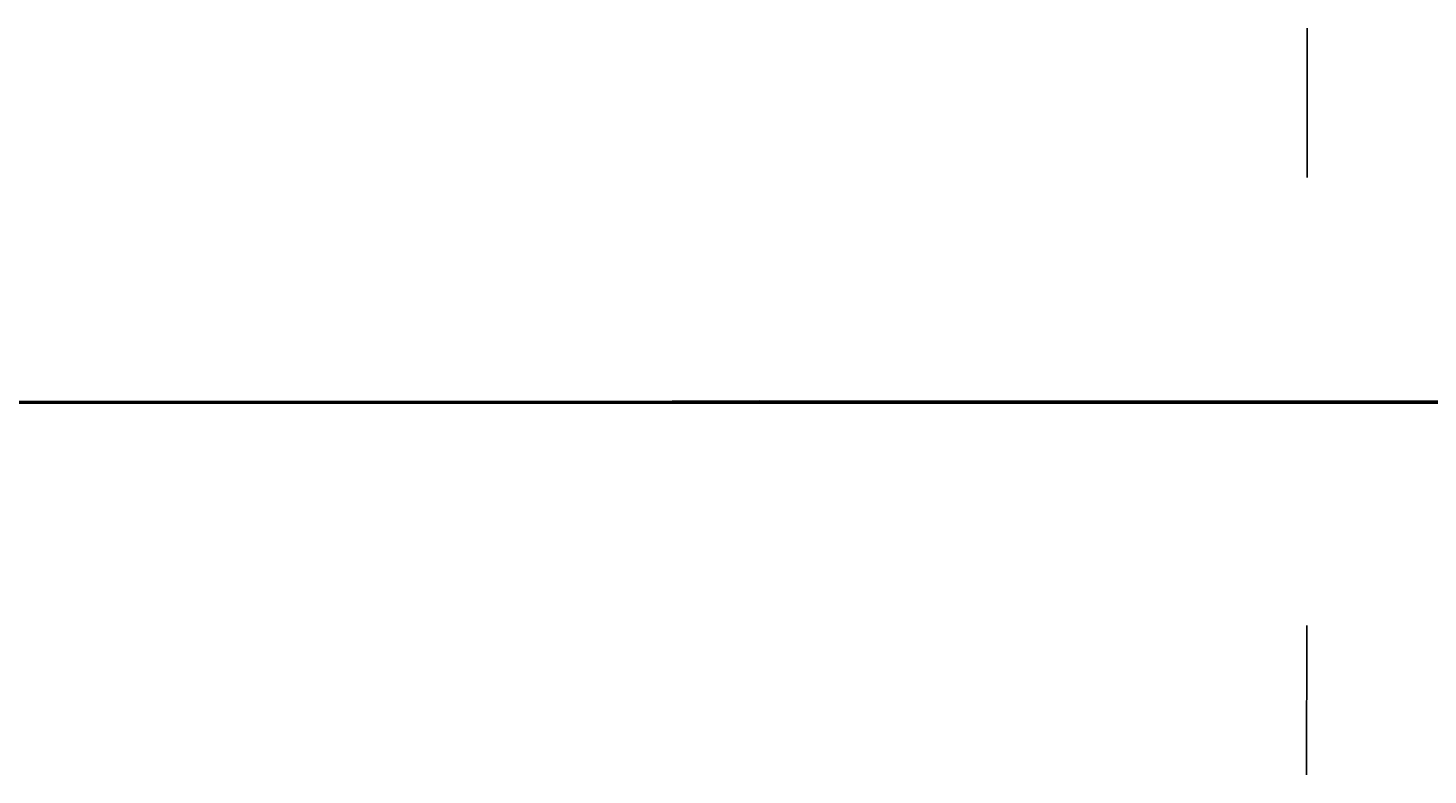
# Model space of a CAD drawing. Header units: millimetres. Extents: x -12354389001 to 271431, y -126469 to 48347.
# Tile 6 of 79: x -12350157228 to -12349843796, y -126028 to 41125. Entities that reach past the tile are written whole.
import ezdxf
from ezdxf.enums import TextEntityAlignment as Align

# ---------------------------------------------------------------- set-up
doc = ezdxf.new("R2010")
doc.units = ezdxf.units.MM
for name, pattern in [('1', [0]), ('4', [5, 3, -2]), ('BGS', [10, 0, 10])]:
    doc.linetypes.add(name, pattern=pattern)
doc.layers.get('0').update_dxf_attribs({"lineweight": 9})
doc.layers.add('00 opisy', color=7, linetype='Continuous', lineweight=25)
doc.layers.add('EBUPP', color=7, linetype='1', lineweight=30)
for name, color, linetype in [('EADOD', 7, 'Continuous'), ('EBUOA', 7, 'Continuous'), ('EDZPD', 3, '1'), ('EDZTD', 3, 'Continuous'), ('SDROK', 7, 'Continuous'), ('SDRPK', 7, '1'), ('SZOPO', 7, 'BGS'), ('SZZPZ', 102, 'Continuous'), ('UCCOO', 6, 'Continuous'), ('UCCPOR', 6, '1'), ('UCCTO', 6, 'Continuous'), ('UEEOO', 1, 'Continuous'), ('UEEPA', 1, '1'), ('UEEPON', 1, '1'), ('UEETO', 1, 'Continuous'), ('UGGOA', 2, 'Continuous'), ('UGGOO', 2, 'Continuous'), ('UGGPA', 2, '1'), ('UGGPOR', 2, '1'), ('UGGTO', 2, 'Continuous'), ('UKKOA', 7, 'Continuous'), ('UKKOO', 1, 'Continuous'), ('UKKPA', 1, '1'), ('UKKPB', 1, '1'), ('UKKTO', 1, 'Continuous'), ('UTTOO', 2, 'Continuous'), ('UTTPO', 1, '1'), ('UTTTO', 2, 'Continuous'), ('UWWOO', 5, 'Continuous'), ('UWWPO', 5, '4'), ('UWWTO', 5, 'Continuous'), ('WUKOS', 7, 'Continuous'), ('WUKPS', 7, '1'), ('ZAKRES', 2, '1')]:
    doc.layers.add(name, color=color, linetype=linetype)
doc.styles.get("Standard").update_dxf_attribs({"font": 'arial.ttf'})

# ---------------------------------------------------------------- blocks, each defined once
blk = doc.blocks.new('GRO')
blk.add_circle((0, 0), 0.09)
blk = doc.blocks.new('DLI')
blk.add_circle((0, 0), 0.09)
for centre, start, end in [((0, 0.750093), 30.14144, 149.85856), ((-0.713298, 0.231779), 102.145781, 221.858708), ((0.713298, 0.231779), 318.141292, 77.854219), ((-0.440797, -0.606751), 174.149498, 293.852913), ((0.440797, -0.606751), 246.147087, 5.850502)]:
    blk.add_arc(centre, 0.75, start, end)
blk = doc.blocks.new('TRA')
for p, q in [((-5.5, 2.7539), (-5.5, 1.7539)), ((-4.5, 2.7539), (-4.5, 1.7539)), ((4.5, 2.7539), (4.5, 1.7539)), ((5.5, 2.7539), (5.5, 1.7539)), ((-0.5, -2.2461), (-0.5, -3.2461)), ((0.5, -2.2461), (0.5, -3.2461))]:
    blk.add_line(p, q)
blk = doc.blocks.new('DIG')
for p, q in [((-0.6024, 0.1875), (-0.9874, 1.3242)), ((-0.9874, 1.3242), (-0.0078, 0.6309)), ((-0.0078, 0.6309), (0.9542, 1.3483)), ((0.9542, 1.3483), (0.5976, 0.2024)), ((-1.5645, -0.5299), (-0.6024, 0.1875)), ((0.5976, 0.2024), (1.5772, -0.4909)), ((-0.3645, -0.515), (-1.5645, -0.5299)), ((0.0205, -1.6517), (-0.3645, -0.515)), ((0.3772, -0.5058), (0.0205, -1.6517)), ((1.5772, -0.4909), (0.3772, -0.5058))]:
    blk.add_line(p, q)
blk.add_circle((0, 0), 0.09)
blk = doc.blocks.new('PNN')
for p, q in [((5.2, 0), (4.0686, 1.1314)), ((1.2, 0), (9.2, 0)), ((5.2, 0), (4.0686, -1.1314))]:
    blk.add_line(p, q)
blk = doc.blocks.new('SLS')
blk.add_circle((0, 0), 0.35)
blk = doc.blocks.new('LAT')
for p, q in [((0, 1.2), (0, 2)), ((-2, 0), (-1.2, 0)), ((1.2, 0), (2, 0)), ((0, -1.2), (0, -2))]:
    blk.add_line(p, q)
blk = doc.blocks.new('STE')
for p, q in [((-1, 0.5), (-1, -0.5)), ((1, 0.5), (1, -0.5)), ((-1, 0), (1, 0))]:
    blk.add_line(p, q)
blk = doc.blocks.new('WLZ')
blk.add_circle((0, 0), 0.4)
blk = doc.blocks.new('PLT')
for p, q in [((6, 0), (4.8686, 1.1314)), ((1.2, 0), (9.2, 0)), ((4.6, 0), (3.4686, -1.1314))]:
    blk.add_line(p, q)
blk = doc.blocks.new('WSP')
blk.add_circle((0, 0), 0.09)
blk = doc.blocks.new('Wrocławska 82')
at = {"layer": 'EBUPP', "linetype": '1'}
for p, q in [((-295536.45, 33977.65), (-295530.51, 33993.8)), ((-295534.57, 33976.96), (-295536.45, 33977.65)), ((-295551.02, 33932.19), (-295534.57, 33976.96)), ((-295535.31, 33944.24), (-295537.71, 33937.71)), ((-295528.81, 33941.84), (-295535.31, 33944.24)), ((-295537.71, 33937.71), (-295535.66, 33936.95)), ((-295535.66, 33936.95), (-295536.59, 33934.42)), ((-295538.65, 33935.18), (-295541.14, 33928.41)), ((-295536.59, 33934.42), (-295538.65, 33935.18)), ((-295541.14, 33928.41), (-295539.58, 33927.84)), ((-295539.58, 33927.84), (-295545.5, 33911.73)), ((-295546.03, 33791.59), (-295525.35, 33784.28)), ((-295527.45, 33778.35), (-295548.12, 33785.67)), ((-295567.3, 33780.94), (-295533.3, 33768.8)), ((-295535.42, 33762.88), (-295559.85, 33771.6)), ((-295533.3, 33768.8), (-295535.42, 33762.88))]:
    blk.add_line(p, q, dxfattribs=at)
at = {"layer": 'EDZPD', "linetype": '1'}
for p, q in [((-295535.48, 34088.11), (-295524.66, 34116.82)), ((-295542.9, 34067.41), (-295535.48, 34088.11)), ((-295525.38, 34073.24), (-295537.96, 34039.83)), ((-295550.2, 34006.39), (-295537.96, 34039.83)), ((-295600, 33831.77), (-295539.35, 33810.25)), ((-295543.62, 33798.82), (-295539.35, 33810.25)), ((-295543.62, 33798.82), (-295539.07, 33793.91)), ((-295512.69, 33784.88), (-295539.07, 33793.91)), ((-295541.92, 33790.36), (-295539.1, 33789.35)), ((-295541.21, 33783.49), (-295539.1, 33789.35)), ((-295539.1, 33789.35), (-295536.28, 33788.34)), ((-295538.38, 33782.47), (-295536.28, 33788.34)), ((-295536.28, 33788.34), (-295533.46, 33787.32)), ((-295533.46, 33787.32), (-295535.55, 33781.46)), ((-295541.21, 33783.49), (-295544.04, 33784.5)), ((-295538.38, 33782.47), (-295541.21, 33783.49)), ((-295535.55, 33781.46), (-295538.38, 33782.47)), ((-295532.72, 33780.44), (-295535.55, 33781.46)), ((-295544.52, 33772.07), (-295541.66, 33771.06)), ((-295541.66, 33771.06), (-295543.72, 33765.28)), ((-295541.66, 33771.06), (-295538.8, 33770.04)), ((-295538.8, 33770.04), (-295540.85, 33764.27)), ((-295538.8, 33770.04), (-295536.03, 33769.06)), ((-295538.08, 33763.29), (-295536.03, 33769.06)), ((-295536.03, 33769.06), (-295533.01, 33767.99)), ((-295533.01, 33767.99), (-295535.06, 33762.23)), ((-295540.85, 33764.27), (-295543.72, 33765.28)), ((-295538.08, 33763.29), (-295540.85, 33764.27)), ((-295535.06, 33762.23), (-295538.08, 33763.29))]:
    blk.add_line(p, q, dxfattribs=at)
at = {"layer": 'SDRPK', "linetype": '1'}
for p, q in [((-295535.29, 34117.35), (-295538.32, 34114.6)), ((-295532.55, 34116.76), (-295539.49, 34110.82)), ((-295540.14, 34057.96), (-295521.91, 34106.82)), ((-295561.51, 34000), (-295540.14, 34057.96)), ((-295534.43, 34053.85), (-295545.51, 34023.82)), ((-295537.42, 34041.98), (-295538.31, 34039.63)), ((-295535.22, 34041.15), (-295537.42, 34041.98)), ((-295536.11, 34038.8), (-295535.22, 34041.15)), ((-295538.31, 34039.63), (-295536.11, 34038.8)), ((-295539.07, 34037.24), (-295540, 34034.9)), ((-295537.16, 34036.49), (-295539.07, 34037.24)), ((-295538.09, 34034.14), (-295537.16, 34036.49)), ((-295540, 34034.9), (-295538.09, 34034.14)), ((-295540.81, 34032.24), (-295541.7, 34030.13)), ((-295538.8, 34031.39), (-295540.81, 34032.24)), ((-295539.69, 34029.28), (-295538.8, 34031.39)), ((-295541.7, 34030.13), (-295539.69, 34029.28)), ((-295516.77, 33883.12), (-295540.4, 33891.94)), ((-295569.24, 33783.75), (-295532.64, 33770.67))]:
    blk.add_line(p, q, dxfattribs=at)
at = {"layer": 'SDRPK', "linetype": '4'}
for p, q in [((-295536.64, 34083.7), (-295529.93, 34100.94)), ((-295522.87, 34084.92), (-295534.43, 34053.85)), ((-295546.88, 34056.18), (-295536.64, 34083.7)), ((-295540.04, 34074.56), (-295551.64, 34078.85)), ((-295520.42, 34071.08), (-295540.34, 34017.13)), ((-295523.92, 34010.92), (-295541.63, 34017.62)), ((-295530.76, 33994.88), (-295537.41, 33976.79)), ((-295537.41, 33976.79), (-295535, 33975.92)), ((-295536.4, 33976.38), (-295537.09, 33974.63)), ((-295537.09, 33974.63), (-295535.64, 33974.12)), ((-295536.13, 33974.29), (-295544.28, 33952.34)), ((-295536.87, 33938.25), (-295534.85, 33943.5)), ((-295534.85, 33943.5), (-295528.48, 33941.06)), ((-295533.65, 33936.88), (-295536.87, 33938.25)), ((-295535.07, 33932.76), (-295533.65, 33936.88)), ((-295535.14, 33936.25), (-295535.69, 33934.78)), ((-295534.7, 33936.12), (-295535.26, 33934.62)), ((-295534.29, 33935.99), (-295534.84, 33934.45)), ((-295534.73, 33933.75), (-295533.89, 33934.12)), ((-295537.38, 33931.41), (-295536.66, 33933.34)), ((-295536.66, 33933.34), (-295535.07, 33932.76)), ((-295540.22, 33928.91), (-295539.01, 33932.04)), ((-295539.01, 33932.04), (-295537.38, 33931.41)), ((-295538.48, 33928.13), (-295540.22, 33928.91)), ((-295544.81, 33911.47), (-295538.48, 33928.13)), ((-295557.61, 33849.02), (-295524.4, 33848.4)), ((-295558.59, 33848.4), (-295523.88, 33847.71)), ((-295547.03, 33846.6), (-295530.97, 33846.28)), ((-295558.83, 33846.25), (-295527.17, 33845.34)), ((-295537.92, 33808.84), (-295533.85, 33807.5)), ((-295523.55, 33757.41), (-295558.12, 33769.39))]:
    blk.add_line(p, q, dxfattribs=at)
at = {"layer": 'SDRPK', "linetype": '1'}
blk.add_circle((-295534.76, 33919.88), 0.68, dxfattribs=at)
for centre, radius, start, end in [((-295531.5444, 34111.1893), 7.21, 92.90664, 121.29882), ((-295541.9248, 33911.5974), 12.58, 290.44756, 330.27641), ((-295541.4773, 33915.016), 15.71, 256.81752, 284.55203), ((-295541.1344, 33886.0758), 5.91, 82.86129, 158.41484), ((-295540.3315, 33833.145), 10.54, 258.68213, 333.2439), ((-295543.7304, 33813.349), 6.8, 3.04295, 87.04609), ((-295544.2141, 33812.9866), 7.31, 332.84258, 5.67963), ((-295512.8426, 33802.6272), 25.84, 164.22972, 170.79664), ((-295527.3249, 33805.662), 6.77, 164.86146, 239.31288), ((-295527.7318, 33806.0792), 10.64, 176.33159, 213.73677), ((-295527.5086, 33807.5592), 11.7, 219.16463, 253.86514)]:
    blk.add_arc(centre, radius, start, end, dxfattribs=at)
at = {"layer": 'SZOPO', "linetype": 'BGS'}
for p, q in [((-295531.96, 34044.23), (-295538.98, 34025.2)), ((-295538.98, 34025.2), (-295544.49, 34010.84)), ((-295535.81, 33936.51), (-295534.29, 33935.99)), ((-295536.37, 33935.03), (-295534.84, 33934.45)), ((-295542.98, 33899.48), (-295539.3, 33887.54)), ((-295539.3, 33887.54), (-295544.96, 33889.77)), ((-295539.3, 33887.54), (-295479.54, 33863.94)), ((-295600, 33832.39), (-295539.67, 33810.24)), ((-295539.67, 33810.24), (-295543.1, 33798.76)), ((-295543.1, 33798.76), (-295539.14, 33793.85)), ((-295539.14, 33793.85), (-295513.87, 33784.89))]:
    blk.add_line(p, q, dxfattribs=at)
at = {"layer": 'UCCPOR', "linetype": '1'}
for p, q in [((-295539.21, 33858.58), (-295560.93, 33866.29)), ((-295561.18, 33865.54), (-295527.64, 33853.56)), ((-295527.27, 33854.45), (-295539.21, 33858.58))]:
    blk.add_line(p, q, dxfattribs=at)
at = {"layer": 'UEEPON', "linetype": '1'}
for p, q in [((-295534.9, 34098.19), (-295533.2, 34103.18)), ((-295535.35, 34096.82), (-295534.9, 34098.19)), ((-295536.89, 34081.62), (-295531.23, 34097.35)), ((-295536.22, 34094.14), (-295535.35, 34096.82)), ((-295537.45, 34090.37), (-295536.22, 34094.14)), ((-295537.13, 34073.01), (-295530.23, 34091.18)), ((-295536.09, 34089.29), (-295537.45, 34090.37)), ((-295542.48, 34076.36), (-295537.64, 34089.48)), ((-295537.64, 34089.48), (-295536.09, 34089.29)), ((-295526.87, 34086.83), (-295536.09, 34089.29)), ((-295539.94, 34073.36), (-295536.89, 34081.62)), ((-295541.27, 34069.73), (-295539.94, 34073.36)), ((-295543.64, 34055.6), (-295537.13, 34073.01)), ((-295546.79, 34054.77), (-295541.27, 34069.73)), ((-295540.93, 34023.7), (-295534.11, 34042.03)), ((-295545.03, 34012.36), (-295540.93, 34023.7)), ((-295530.1, 33928.59), (-295535.53, 33914.45)), ((-295540.39, 33908.82), (-295546.71, 33908.68)), ((-295534.08, 33904.48), (-295534.78, 33903.62)), ((-295535.39, 33902.9), (-295534.78, 33903.62)), ((-295534.78, 33903.62), (-295534.77, 33902.7)), ((-295537.59, 33902.83), (-295536.32, 33903.19)), ((-295536.32, 33903.19), (-295535.39, 33902.9)), ((-295535.39, 33902.9), (-295536.27, 33901.84)), ((-295535.39, 33902.9), (-295534.77, 33902.7)), ((-295540.3, 33902.07), (-295537.59, 33902.83)), ((-295534.77, 33902.7), (-295534.2, 33902)), ((-295534.77, 33902.7), (-295524.83, 33899.42)), ((-295534.7, 33902.3), (-295535.48, 33902.18)), ((-295534.2, 33902), (-295534.7, 33902.3)), ((-295535.48, 33902.18), (-295536.27, 33901.84)), ((-295541.98, 33901.6), (-295540.3, 33902.07)), ((-295536.27, 33901.84), (-295538.4, 33900.45)), ((-295538.4, 33900.45), (-295540.78, 33899.93)), ((-295540.78, 33899.93), (-295543, 33899.93)), ((-295549.11, 33890.61), (-295539.47, 33886.73)), ((-295539.83, 33886.9), (-295540.68, 33889.43)), ((-295539.62, 33886.73), (-295539.83, 33886.9)), ((-295539.62, 33886.73), (-295522.46, 33879.95)), ((-295539.47, 33886.73), (-295526.63, 33881.42)), ((-295537.59, 33814.53), (-295537.57, 33814.76)), ((-295537.58, 33814.76), (-295533.15, 33814.55)), ((-295537.9, 33811.74), (-295537.59, 33814.53)), ((-295537.98, 33810.99), (-295537.9, 33811.74)), ((-295537.98, 33810.99), (-295538.61, 33808.62)), ((-295539.39, 33808.98), (-295538.61, 33808.62)), ((-295540.37, 33801.95), (-295538.61, 33808.62)), ((-295538.21, 33794.98), (-295540.37, 33801.95)), ((-295532.94, 33792.92), (-295538.21, 33794.98))]:
    blk.add_line(p, q, dxfattribs=at)
for centre, radius, start, end in [((-295546.8641, 33919.3047), 12.33, 330.42997, 336.81319), ((-295546.8566, 33919.3178), 12.33, 317.19797, 330.35975), ((-295546.8558, 33919.3187), 12.33, 301.62764, 317.19262), ((-295542.0977, 33889.0051), 1.48, 16.6859, 94.74035), ((-295540.6083, 33833.2213), 9.59, 294.5747, 336.25652), ((-295540.3924, 33834.1228), 10.36, 257.97921, 288.70468), ((-295544.8734, 33811.9111), 7.83, 21.3361, 71.12257)]:
    blk.add_arc(centre, radius, start, end, dxfattribs=at)
at = {"layer": 'UEETO'}
for p, q in [((-295537.5466, 33945.7192), (-295528.5352, 33945.7192)), ((-295545.6594, 33909.3992), (-295536.9195, 33909.3992))]:
    blk.add_line(p, q, dxfattribs=at)
at = {"layer": 'UGGPOR', "linetype": '1'}
for p, q in [((-295540.45, 34105.88), (-295541.44, 34106.26)), ((-295530.1, 34101.9), (-295540.45, 34105.88)), ((-295541, 34051.51), (-295530.82, 34079.51)), ((-295542.33, 34047.84), (-295541, 34051.51)), ((-295534.86, 34044.17), (-295534.21, 34045.96)), ((-295538.84, 34033.34), (-295534.86, 34044.17)), ((-295550.16, 34001.16), (-295538.84, 34033.34)), ((-295548.78, 33966.25), (-295539.56, 33963.45))]:
    blk.add_line(p, q, dxfattribs=at)
at = {"layer": 'UGGTO'}
for p, q in [((-295539.56, 33963.45), (-295538.8471, 33961.8657)), ((-295538.8471, 33961.8657), (-295530.8672, 33961.8657))]:
    blk.add_line(p, q, dxfattribs=at)
at = {"layer": 'UKKOA'}
for p, q in [((-295532.47, 34111.21), (-295536.0131, 34109.17)), ((-295542.2667, 34109.17), (-295536.0131, 34109.17)), ((-295541.7319, 33963.296), (-295539.6356, 33960.1908)), ((-295539.6356, 33960.1908), (-295533.3168, 33960.1908)), ((-295538.2528, 33929.6089), (-295532.2597, 33929.6089)), ((-295534.5926, 33919.8393), (-295533.0299, 33919.3379))]:
    blk.add_line(p, q, dxfattribs=at)
at = {"layer": 'UKKPB', "linetype": '1'}
for p, q in [((-295535.43, 34121.92), (-295531.15, 34120)), ((-295532.73, 34118.74), (-295537.02, 34117.29)), ((-295532.67, 34110.99), (-295535.6, 34108.25)), ((-295535.6, 34108.25), (-295538.3, 34105.73)), ((-295538.3, 34105.73), (-295543.54, 34100.84)), ((-295535.3, 34054.12), (-295532.9, 34060.91)), ((-295537.52, 34047.87), (-295535.3, 34054.12)), ((-295538.18, 34045.98), (-295537.52, 34047.87)), ((-295543.5, 34030.72), (-295538.18, 34045.98)), ((-295532.87, 33924.4), (-295534.68, 33920.18)), ((-295541.7, 33922.07), (-295535.41, 33920.09)), ((-295534.68, 33920.18), (-295534.91, 33919.63)), ((-295534.91, 33919.63), (-295537.19, 33914.31)), ((-295537.19, 33914.31), (-295537.87, 33912.74)), ((-295537.87, 33912.74), (-295538.05, 33912.3)), ((-295538.05, 33912.3), (-295538.27, 33911.8)), ((-295538.27, 33911.8), (-295538.8, 33910.55)), ((-295538.8, 33910.55), (-295545.85, 33894.4)), ((-295550.34, 33897.99), (-295536.84, 33892.36)), ((-295536.84, 33892.36), (-295536.39, 33892.17)), ((-295536.39, 33892.17), (-295536.33, 33892.15)), ((-295536.33, 33892.15), (-295536.14, 33892.07)), ((-295536.14, 33892.07), (-295534.81, 33891.52)), ((-295534.81, 33891.52), (-295520.36, 33885.54))]:
    blk.add_line(p, q, dxfattribs=at)
at = {"layer": 'UKKTO'}
for p, q in [((-295540.0774, 33928.5453), (-295531.8261, 33928.5453)), ((-295534.8, 33919.9), (-295533.3842, 33918.3886)), ((-295549.9213, 33873.0196), (-295541.6699, 33873.0196))]:
    blk.add_line(p, q, dxfattribs=at)
at = {"layer": 'UTTPO', "linetype": '1'}
for p, q in [((-295531.69, 34001.39), (-295548.97, 33952.54)), ((-295528.55, 34000), (-295539.85, 33970.86)), ((-295539.85, 33970.86), (-295540.4, 33969.46)), ((-295540.4, 33969.46), (-295546.39, 33954.03)), ((-295544.57, 33888.57), (-295513.29, 33876.5)), ((-295550.57, 33870.05), (-295536.59, 33864.32)), ((-295536.59, 33864.32), (-295527.63, 33860.6)), ((-295539.25, 33811.49), (-295555.73, 33817.13)), ((-295538.17, 33810.51), (-295539.25, 33811.49)), ((-295540.14, 33803.35), (-295538.17, 33810.51)), ((-295540.45, 33797.91), (-295540.14, 33803.35)), ((-295539.24, 33796.07), (-295540.45, 33797.91)), ((-295537.06, 33794.3), (-295539.24, 33796.07)), ((-295522.65, 33789.2), (-295537.06, 33794.3))]:
    blk.add_line(p, q, dxfattribs=at)
at = {"layer": 'UWWPO', "linetype": '1'}
for p, q in [((-295536.64, 34073), (-295531.12, 34087.63)), ((-295542.15, 34058.11), (-295536.64, 34073)), ((-295545.99, 33889.07), (-295537.32, 33885.83)), ((-295535.51, 33885.16), (-295537.32, 33885.83)), ((-295529.33, 33882.85), (-295535.51, 33885.16)), ((-295541.33, 33840.86), (-295543.16, 33841.51)), ((-295529.84, 33836.74), (-295541.33, 33840.86))]:
    blk.add_line(p, q, dxfattribs=at)
at = {"layer": 'UWWTO'}
for p, q in [((-295544.57, 33892.97), (-295541.2918, 33894.5143)), ((-295541.2918, 33894.5143), (-295532.9862, 33894.5143))]:
    blk.add_line(p, q, dxfattribs=at)
at = {"layer": 'WUKPS', "linetype": '1'}
for p, q in [((-295536.66, 34028.13), (-295536.19, 34027.96)), ((-295539.42, 34020.62), (-295538.92, 34020.44)), ((-295540.91, 34017.35), (-295547.66, 34000)), ((-295546.01, 34000), (-295539.49, 34016.81)), ((-295541.61, 34015.04), (-295540.51, 34014.6))]:
    blk.add_line(p, q, dxfattribs=at)
at = {"layer": 'ZAKRES', "linetype": '1'}
for p, q in [((-295541.7, 34029.59), (-295525.37, 34073.27)), ((-295558.79, 33983.33), (-295541.7, 34029.59)), ((-295539.3, 33810.2), (-295612.51, 33836.45)), ((-295543.57, 33798.88), (-295539.3, 33810.2)), ((-295539.03, 33793.87), (-295543.57, 33798.88)), ((-295512.61, 33784.93), (-295539.03, 33793.87))]:
    blk.add_line(p, q, dxfattribs=at)
at = {"layer": 'EADOD'}
for p in [(-295535.48, 34088.11), (-295537.96, 34039.83), (-295539.35, 33810.25), (-295539.07, 33793.91), (-295539.1, 33789.35), (-295541.21, 33783.49), (-295538.38, 33782.47), (-295535.55, 33781.46), (-295538.8, 33770.04), (-295536.03, 33769.06), (-295538.44, 33766.67), (-295540.85, 33764.27), (-295538.08, 33763.29), (-295535.06, 33762.23)]:
    blk.add_blockref('GRO', p, dxfattribs=at)
at = {"layer": 'SZZPZ'}
for name, p in [('DIG', (-295532.85, 34113.55)), ('DIG', (-295535.13, 34111.28)), ('TRA', (-295529.73, 34107.99)), ('DIG', (-295534.1, 34108.46)), ('TRA', (-295537.52, 34105.47)), ('TRA', (-295531.93, 34102.62)), ('DIG', (-295537.51, 34103.86)), ('DIG', (-295534.09, 34103.16)), ('TRA', (-295532.55, 34099.49)), ('TRA', (-295534.28, 34095.32)), ('TRA', (-295540.41, 34093.29)), ('TRA', (-295535.8, 34091.63)), ('DLI', (-295535.92, 34087.98)), ('DLI', (-295536.92, 34085.33)), ('TRA', (-295544.21, 34083.39)), ('DLI', (-295537.65, 34083.66)), ('DLI', (-295538.3, 34081.39)), ('DLI', (-295539.72, 34077.52)), ('DLI', (-295540.3, 34075.75)), ('DLI', (-295536.72, 34040.14)), ('DLI', (-295536.36, 34028.79)), ('DLI', (-295539.17, 34021.25)), ('DLI', (-295534.36, 34015.65)), ('DLI', (-295538.81, 34010.6)), ('DLI', (-295533.9, 34009.13)), ('TRA', (-295536.44, 34002.54)), ('DLI', (-295541.45, 34002.97)), ('TRA', (-295541.45, 33984.96)), ('TRA', (-295532.53, 33923.49)), ('TRA', (-295539.79, 33914.26)), ('DLI', (-295533.38, 33912.54)), ('DLI', (-295537.55, 33909.4)), ('DLI', (-295543, 33906.45)), ('TRA', (-295538.24, 33904.28)), ('DLI', (-295540.24, 33886.16)), ('TRA', (-295543, 33877.13)), ('DLI', (-295539.83, 33877.16)), ('DLI', (-295539, 33868.53)), ('DLI', (-295533.04, 33867.37)), ('TRA', (-295547.16, 33865.9)), ('DLI', (-295536.22, 33866.54)), ('DLI', (-295533.36, 33857.71)), ('TRA', (-295544.96, 33852.4)), ('DLI', (-295534.26, 33852.75)), ('TRA', (-295538.09, 33834.34)), ('DLI', (-295541.79, 33829.85)), ('TRA', (-295541.42, 33815.15)), ('DLI', (-295541.48, 33813.04)), ('TRA', (-295528.8, 33810.72)), ('TRA', (-295538.53, 33796.04)), ('DLI', (-295534.34, 33795.13)), ('DLI', (-295533.6, 33764.84)), ('TRA', (-295531.04, 33743.78)), ('TRA', (-295535.78, 33735.8))]:
    blk.add_blockref(name, p, dxfattribs=at)
at = {"layer": 'UEEOO'}
for p, rotation in [((-295534.92, 34076.23), 248.66), ((-295546.92, 34043.47), 68.670002)]:
    blk.add_blockref('PNN', p, dxfattribs=dict(at, rotation=rotation))
at = {"layer": 'UEEPA'}
for p, rotation in [((-295535.85, 34089.41), 90.94999700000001), ((-295534.92, 34076.23), 89.99999900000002), ((-295542.47, 33890.48), 88.970007), ((-295536.86, 33824.44), 88.839987), ((-295539.53, 33808.77), 88.990006)]:
    blk.add_blockref('LAT', p, dxfattribs=dict(at, rotation=rotation))
for p in [(-295535.85, 34089.41), (-295534.92, 34076.23), (-295536.86, 33824.44), (-295539.53, 33808.77)]:
    blk.add_blockref('SLS', p, dxfattribs=at)
at = {"layer": 'UGGPA', "rotation": 70.040001}
blk.add_blockref('STE', (-295539.56, 33963.45), dxfattribs=at)
at = {"layer": 'UKKPA'}
blk.add_blockref('WLZ', (-295541.77, 33963.29), dxfattribs=at)
at = {"layer": 'UKKPA', "rotation": 66.800005}
blk.add_blockref('WLZ', (-295534.8, 33919.9), dxfattribs=at)
at = {"layer": 'UTTOO'}
for p, rotation in [((-295526.47, 34111.44), 249.739997), ((-295546.74, 34057.77), 68.510011)]:
    blk.add_blockref('PLT', p, dxfattribs=dict(at, rotation=rotation))
at = {"layer": 'WUKOS'}
for p in [(-295534.87, 34076.23), (-295540.46, 34017.31), (-295540.11, 34017.18), (-295539.92, 33996.24), (-295536.8, 33977.57), (-295535.08, 33943.73), (-295537.2, 33937.92), (-295534.94, 33932.59), (-295538.99, 33927.88), (-295538.73, 33899.3), (-295539.21, 33887.61), (-295539.44, 33876.88), (-295541.73, 33871.55), (-295541.54, 33829.85), (-295537.67, 33822.7), (-295537.33, 33816.02), (-295541.65, 33813.35), (-295539.25, 33810.51), (-295537.67, 33801.67)]:
    blk.add_blockref('WSP', p, dxfattribs=at)
at = {"layer": 'EBUOA', "oblique": 15}
for s, p in [('i2', (-295537.62, 33950.1)), ('g', (-295537.5, 33784.85))]:
    blk.add_text(s, height=2.5, dxfattribs=at).set_placement(p)
at = {"layer": 'EDZTD', "oblique": 15}
for s, p in [('475/100', (-295550.79, 33809.58)), ('475/101', (-295547.84, 33808.46)), ('475/102', (-295545.67, 33805.06)), ('475/44', (-295547.63, 33793.63)), ('475/43', (-295543.45, 33791.75)), ('475/45', (-295551.19, 33789.96)), ('475/41', (-295537.8, 33789.65)), ('475/42', (-295542.4, 33787.35)), ('475/40', (-295536.44, 33784.94)), ('475/82', (-295546.69, 33773)), ('475/84', (-295540.2, 33771.33)), ('475/81', (-295549.93, 33770.17)), ('475/115', (-295538.44, 33769.17)), ('475/83', (-295544.91, 33768.39)), ('475/86', (-295536.54, 33765.25))]:
    blk.add_text(s, height=2.5, dxfattribs=at).set_placement(p, align=Align.TOP_LEFT)
at = {"layer": 'SDROK', "oblique": 15}
for s, rotation, p in [('ch.asf', 69.76999, (-295542.56, 34059.43)), ('ch.bruk', 358.85, (-295545.05, 33846.9))]:
    blk.add_text(s, height=1.5, rotation=rotation, dxfattribs=at).set_placement(p)
at = {"layer": 'UCCOO', "oblique": 15}
blk.add_text('c.o', height=1.8, rotation=340.34, dxfattribs=at).set_placement((-295544.62, 33859.76))
at = {"layer": 'UCCTO', "oblique": 15}
blk.add_text('1-1.2/10', height=1.5, rotation=341.84878, dxfattribs=at).set_placement((-295543.64, 33861.11), align=Align.TOP_LEFT)
at = {"layer": 'UEEOO', "oblique": 15}
for s, rotation, p in [('eNA', 71.94, (-295537, 34095.82)), ('2eSA', 69.73999, (-295540.52, 34071.28)), ('eNA', 52.96999, (-295538.34, 33911.9)), ('eNA', 15.76999, (-295540.67, 33903.32)), ('eNA', 350.18, (-295545.45, 33825.49)), ('eNA', 83.72, (-295538.89, 33812.3))]:
    blk.add_text(s, height=1.8, rotation=rotation, dxfattribs=at).set_placement(p, align=Align.TOP_LEFT)
at = {"layer": 'UEETO', "oblique": 15}
blk.add_text('971a-2-12', height=1.5, dxfattribs=at).set_placement((-295528, 33946.22), align=Align.RIGHT)
for s, rotation, p in [('1-1.2/7', 55.27316, (-295537.42, 33910.72)), ('1-1.2/30', 345.25644, (-295546.26, 33903.79)), ('1-1.1/36', 350.90827, (-295545.47, 33819.31)), ('1-1.1/85', 81.33629, (-295537.63, 33810.94))]:
    blk.add_text(s, height=1.5, rotation=rotation, dxfattribs=at).set_placement(p, align=Align.TOP_LEFT)
blk.add_text('971a-2-11', height=1.5, dxfattribs=at).set_placement((-295545.53, 33909.9))
at = {"layer": 'UGGOA', "oblique": 15}
blk.add_text('g', height=1.8, dxfattribs=at).set_placement((-295540.58, 33964.4))
at = {"layer": 'UGGOO', "oblique": 15}
blk.add_text('gA300', height=1.8, rotation=70.03, dxfattribs=at).set_placement((-295541.22, 34047.67))
at = {"layer": 'UGGTO', "oblique": 15}
blk.add_text('1-1.2/1', height=1.5, rotation=69.99539, dxfattribs=at).set_placement((-295535.01, 34046.64), align=Align.TOP_LEFT)
blk.add_text('971a-2-1', height=2.5, dxfattribs=at).set_placement((-295538.71, 33962.37))
at = {"layer": 'UKKOA', "oblique": 15}
for s, p in [('219.07', (-295535.37, 34109.77)), ('217.17', (-295531.62, 33930.21))]:
    blk.add_text(s, height=1.8, dxfattribs=at).set_placement(p, align=Align.RIGHT)
for s, p in [('ndn.', (-295538.47, 34109.31)), ('k', (-295542.63, 33963.4)), ('217.57', (-295539.47, 33962.59)), ('ndn', (-295538.92, 33961.36)), ('213.17', (-295534.97, 33929.57)), ('k', (-295535.02, 33921.73))]:
    blk.add_text(s, height=1.8, dxfattribs=at).set_placement(p, align=Align.TOP_LEFT)
at = {"layer": 'UKKOO', "oblique": 15}
for s, rotation, p in [('k250', 43.03999, (-295538.98, 34106.62)), ('kA600x900', 70.5, (-295536.82, 34053.23)), ('ks250', 343.65183, (-295539.22, 33922.46)), ('kA', 66.8, (-295539.84, 33911.01)), ('kA', 337.52, (-295535.92, 33893.35))]:
    blk.add_text(s, height=1.8, rotation=rotation, dxfattribs=at).set_placement(p, align=Align.TOP_LEFT)
at = {"layer": 'UKKTO', "oblique": 15}
blk.add_text('971a-2-2', height=1.5, dxfattribs=at).set_placement((-295531.29, 33930.55), align=Align.TOP_RIGHT)
for s, rotation, p in [('1-1.1/6', 67.38013, (-295534.82, 33922.76)), ('1-1.2/18', 344.0546, (-295540.36, 33921.32)), ('1-1.1/5', 67.75413, (-295538.6, 33913.41)), ('1-1.1/75', 339.97217, (-295534.48, 33892.46))]:
    blk.add_text(s, height=1.5, rotation=rotation, dxfattribs=at).set_placement(p, align=Align.TOP_LEFT)
blk.add_text('971a-2-7', height=1.5, dxfattribs=at).set_placement((-295549.79, 33875.02), align=Align.TOP_LEFT)
at = {"layer": 'UTTOO', "oblique": 15}
for s, rotation, p in [('niecz.', 67.18668, (-295535.39, 33983.59)), ('tA', 72.74, (-295538.67, 33982.32)), ('tA', 68.78699, (-295540.06, 33971.07))]:
    blk.add_text(s, height=1.8, rotation=rotation, dxfattribs=at).set_placement(p)
blk.add_text('tA', height=0.9, rotation=337.70773, dxfattribs=at).set_placement((-295540.11, 33865.76), align=Align.MIDDLE)
at = {"layer": 'UTTTO', "oblique": 15}
for s, rotation, p in [('1-1.1/11', 69.90118, (-295537.8, 33978.93)), ('1-1.1/12', 69.91659, (-295541.12, 33978.31))]:
    blk.add_text(s, height=1.5, rotation=rotation, dxfattribs=at).set_placement(p, align=Align.TOP_LEFT)
at = {"layer": 'UWWOO', "oblique": 15}
blk.add_text('ndn.', height=1.8, dxfattribs=at).set_placement((-295544.98, 33893.73))
for rotation, p in [(339.51, (-295537.13, 33884.51)), (340.24, (-295543.02, 33841.61))]:
    blk.add_text('wA', height=1.8, rotation=rotation, dxfattribs=at).set_placement(p)
at = {"layer": 'UWWTO', "oblique": 15}
blk.add_text('971a-2-4', height=1.5, dxfattribs=at).set_placement((-295541.16, 33895.01))
for s, rotation, p in [('1-1.1/17', 337.52828, (-295537.55, 33885.7)), ('1-1.1/14', 340.37264, (-295543.66, 33842.69))]:
    blk.add_text(s, height=1.5, rotation=rotation, dxfattribs=at).set_placement(p, align=Align.TOP_LEFT)
at = {"layer": 'WUKOS', "oblique": 15}
for s, p in [('218.97', (-295535.63, 34097.69)), ('219.35', (-295543.72, 34041.14)), ('zaasf.', (-295543.72, 34040.26)), ('219.05', (-295542.08, 34014.1)), ('218.16', (-295544.87, 34000.9)), ('217.86', (-295538.42, 34000.67)), ('217.76', (-295539.39, 33996.66)), ('217.87', (-295547.87, 33983.49)), ('217.54', (-295541.32, 33977.3)), ('217.53', (-295536.67, 33938.29)), ('217.53', (-295534.94, 33931.72)), ('217.51', (-295538.99, 33926.76)), ('217.35', (-295545.61, 33910.41)), ('217.19', (-295542.17, 33905.34)), ('217.19', (-295542.74, 33899.71)), ('217.01', (-295538.69, 33898.27)), ('216.85', (-295542.7, 33892.15)), ('217.14', (-295542.34, 33889.35)), ('217.05', (-295538.97, 33887.65)), ('216.61', (-295538.66, 33877.54)), ('216.51', (-295540.83, 33872.13)), ('216.47', (-295536.82, 33855.55)), ('216.51', (-295537.18, 33853.82)), ('216.16', (-295541.11, 33830.18)), ('215.94', (-295537.65, 33821.75)), ('215.79', (-295543.03, 33820.36)), ('215.75', (-295535.57, 33819.24)), ('216.18', (-295547.76, 33816.42)), ('215.82', (-295537.1, 33816.19)), ('216.16', (-295545.45, 33813.46)), ('216.97', (-295539.06, 33810.89)), ('216.06', (-295534.86, 33800.63)), ('215.64', (-295541.6, 33800.39))]:
    blk.add_text(s, height=1.8, dxfattribs=at).set_placement(p)
for s, rotation, p in [('219.18', 340.89, (-295546.15, 34074.64)), ('219.08', 340.29, (-295547.03, 34073.39)), ('219.22', 70.38001, (-295543.16, 34031.04)), ('219.34', 69.72999, (-295542, 34030.24)), ('218.73', 71.10999, (-295540.36, 34017.55)), ('218.58', 71.10999, (-295539.24, 34016.91)), ('217.59', 343.78, (-295535.34, 33942.81))]:
    blk.add_text(s, height=1.8, rotation=rotation, dxfattribs=at).set_placement(p)

msp = doc.modelspace()

# ---------------------------------------------------------------- block references
at = {"layer": '00 opisy', "color": 7, "ltscale": 0.5, "xscale": 41788.44072896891, "zscale": 41788.44072896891}
msp.add_blockref('Wrocławska 82', (72579.819, -76527.721), dxfattribs=at)

doc.saveas('drawing.dxf')
